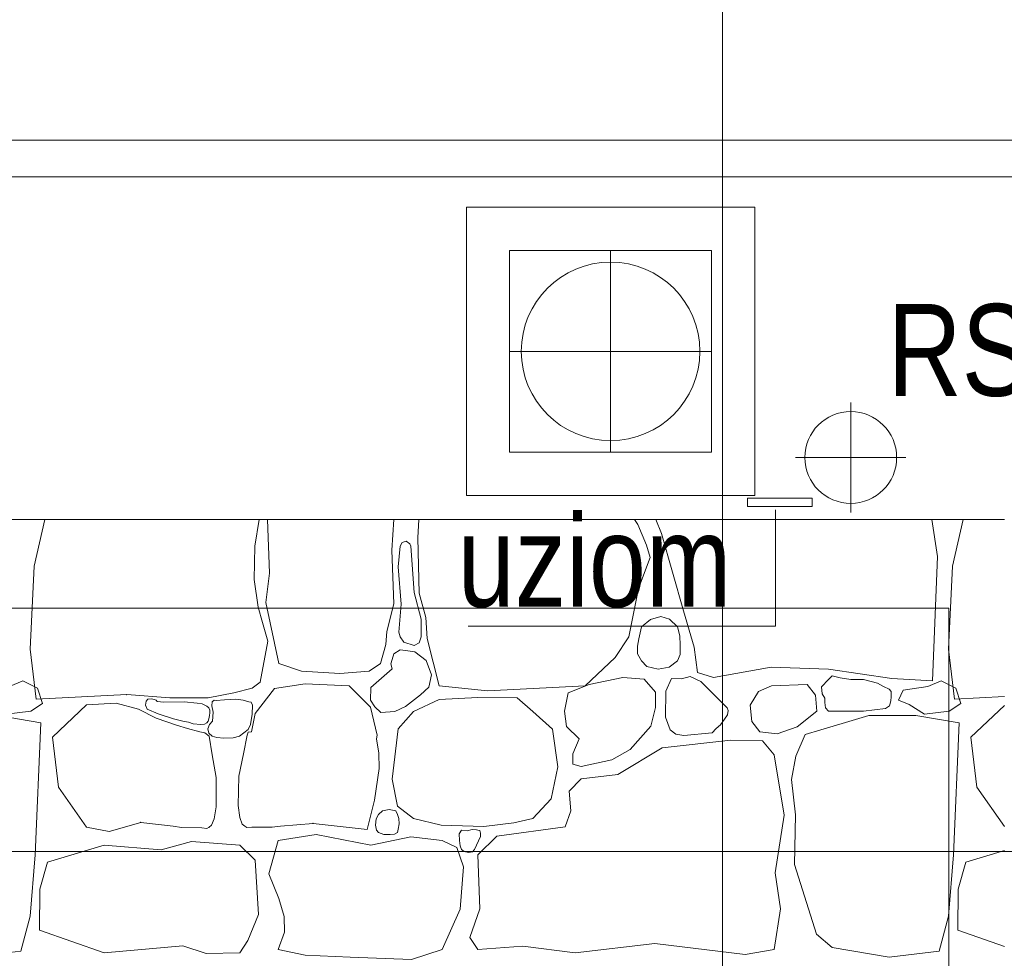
# Model space of a CAD drawing. Header units: millimetres. Extents: x -573548 to 674770, y -210017 to -47794.
# Tile 204 of 234: x 116429 to 118037, y -93595 to -92061. Entities that reach past the tile are written whole.
import ezdxf
from ezdxf.enums import TextEntityAlignment as Align

# ---------------------------------------------------------------- set-up
doc = ezdxf.new("R2010")
doc.units = ezdxf.units.MM
for name, color, linetype, lineweight in [('A.02 RZUT PIWNICY_is$0$_HATCH_Nr_pióra__18', 8, 'Continuous', 9), ('A.02 RZUT PIWNICY_is$0$OBRYS PARTERU#1_Nr_pióra__1', 8, 'Continuous', 9), ('A.02 RZUT PIWNICY_is$0$opaska_Nr_pióra__1', 8, 'Continuous', 9), ('A.02 RZUT PIWNICY_is$0$opisy inne_Nr_pióra__1', 8, 'Continuous', 9), ('A.02 RZUT PIWNICY_is$0$OSIE_Nr_pióra__1', 8, 'Continuous', 9), ('A.02 RZUT PIWNICY_is$0$RURY SPUSTOWE_Nr_pióra__3', 8, 'Continuous', 9), ('A.02 RZUT PIWNICY_is$0$Structural - Bearing_Nr_pióra__21', 8, 'Continuous', 9), ('A.02 RZUT PIWNICY_is$0$Structural - Grid', 8, 'Continuous', 9), ('A.02 RZUT PIWNICY_is$0$Structural - Grid_Nr_pióra__17', 8, 'Continuous', 9), ('A.02 RZUT PIWNICY_is$0$UZOIM#3_Nr_pióra__2', 8, 'Continuous', 9)]:
    doc.layers.add(name, color=color, linetype=linetype, lineweight=lineweight)
doc.styles.add('A.02 RZUT PIWNICY_is$0$STYL_AUTOMATYCZNY_1', font='arial.ttf')
doc.styles.add('A.02 RZUT PIWNICY_is$0$STYL_AUTOMATYCZNY_4', font='arial.ttf', dxfattribs={"width": 0.8})

# ---------------------------------------------------------------- blocks, each defined once
blk = doc.blocks.new('*X48622')
at = {"layer": 'A.02 RZUT PIWNICY_is$0$_HATCH_Nr_pióra__18'}
for p, q in [((117040.2, -92877.8), (117022.4, -92953.8)), ((117383, -92921.3), (117389.9, -92877.8)), ((117403.5, -92877.8), (117406.9, -92965.4)), ((117606.7, -92927.9), (117609.9, -92877.8)), ((117650.9, -92877.8), (117649.3, -92907.6)), ((118008.4, -92885.8), (118003.2, -92877.8)), ((118038.2, -92877.8), (118047.4, -92900.6)), ((118498, -92938.2), (118488.7, -92877.8)), ((118540.2, -92877.8), (118522.4, -92953.8)), ((118022.8, -92919.6), (118008.4, -92885.8)), ((117649.3, -92907.6), (117651.3, -92998)), ((118047.4, -92900.6), (118083.1, -93026.9)), ((117382.1, -92975.5), (117383, -92921.3)), ((117620.4, -92921.3), (117617.3, -92954.9)), ((117623.5, -92915.4), (117620.4, -92921.3)), ((117630.1, -92913.1), (117623.5, -92915.4)), ((117636.4, -92917.3), (117630.1, -92913.1)), ((117638.1, -92921.3), (117636.4, -92917.3)), ((117643.4, -92997), (117638.1, -92921.3)), ((118028.6, -92939.4), (118022.8, -92919.6)), ((117610, -93015.4), (117606.7, -92927.9)), ((118009.6, -92990.2), (118028.6, -92939.4)), ((118490.1, -93140.9), (118498, -92938.2)), ((117022.4, -92953.8), (117015.9, -93089.4)), ((117617.3, -92954.9), (117621.9, -93015.7)), ((118522.4, -92953.8), (118515.9, -93089.4)), ((117406.9, -92965.4), (117401.2, -93012.9)), ((117388.5, -93020.8), (117382.1, -92975.5)), ((117993.9, -93069.5), (118009.6, -92990.2)), ((117654.7, -93040.4), (117643.4, -92997)), ((117651.3, -92998), (117662.5, -93037.7)), ((117395.5, -93046.1), (117388.5, -93020.8)), ((117401.2, -93012.9), (117422.2, -93112.8)), ((117598.9, -93060.4), (117610, -93015.4)), ((117621.9, -93015.7), (117618.3, -93061.7)), ((117662.5, -93037.7), (117664.5, -93071.9)), ((118046.4, -93036.2), (118029.4, -93041.1)), ((118060.2, -93040.4), (118046.4, -93036.2)), ((118083.1, -93026.9), (118100.4, -93086.4)), ((117404.4, -93076.1), (117395.5, -93046.1)), ((117654.5, -93069.5), (117654.7, -93040.4)), ((118014.8, -93053), (118010.1, -93072.5)), ((118029.4, -93041.1), (118014.8, -93053)), ((118073.5, -93053), (118060.2, -93040.4)), ((118077.3, -93067.4), (118073.5, -93053)), ((117596.8, -93081.8), (117598.9, -93060.4)), ((117618.3, -93061.7), (117620.4, -93069.5)), ((117620.4, -93069.5), (117626.5, -93078)), ((117651.6, -93078.8), (117654.5, -93069.5)), ((117971.6, -93102.9), (117993.9, -93069.5)), ((118077.8, -93083), (118077.3, -93067.4)), ((117391.5, -93143.4), (117404.4, -93076.1)), ((117588.2, -93112.8), (117596.8, -93081.8)), ((117626.5, -93078), (117643.1, -93083.2)), ((117643.1, -93083.2), (117651.6, -93078.8)), ((117664.5, -93071.9), (117684.3, -93149.1)), ((118008.2, -93084.6), (118008, -93097.1)), ((118010.1, -93072.5), (118008.2, -93084.6)), ((118077.9, -93098), (118077.8, -93083)), ((118100.4, -93086.4), (118106.2, -93127.3)), ((117015.9, -93089.4), (117025.9, -93171.1)), ((117610.3, -93097.2), (117607.3, -93106.2)), ((117620.4, -93090.7), (117610.3, -93097.2)), ((117632.7, -93092.2), (117620.4, -93090.7)), ((117644.4, -93094), (117632.7, -93092.2)), ((117662.8, -93107.9), (117644.4, -93094)), ((117922.4, -93149.1), (117971.6, -93102.9)), ((118008, -93097.1), (118014.8, -93108.3)), ((118073.5, -93108.3), (118077.9, -93098)), ((118515.9, -93089.4), (118525.9, -93171.1)), ((117422.2, -93112.8), (117459.4, -93125.6)), ((117570, -93125.6), (117588.2, -93112.8)), ((117607.3, -93106.2), (117605, -93113.3)), ((117605, -93113.3), (117607.3, -93121.5)), ((117671.7, -93131.2), (117662.8, -93107.9)), ((118014.8, -93108.3), (118023.5, -93117.6)), ((118023.5, -93117.6), (118042.1, -93122.2)), ((118042.1, -93122.2), (118059.8, -93118.8)), ((118059.8, -93118.8), (118073.5, -93108.3)), ((118132.2, -93135.9), (118226.3, -93118.6)), ((118226.3, -93118.6), (118320, -93121.9)), ((117459.4, -93125.6), (117522.1, -93129.3)), ((117522.1, -93129.3), (117570, -93125.6)), ((117607.3, -93121.5), (117572.7, -93152.2)), ((117667, -93151.3), (117671.7, -93131.2)), ((117984, -93135.5), (117929.1, -93147.1)), ((118019.1, -93138.4), (117984, -93135.5)), ((118094.3, -93134), (118079.9, -93137.7)), ((118111.6, -93142.5), (118094.3, -93134)), ((118106.2, -93127.3), (118132.2, -93135.9)), ((118320, -93121.9), (118423.7, -93137.6)), ((118326, -93133.2), (118320, -93138.8)), ((118339, -93136.2), (118326, -93133.2)), ((116982.4, -93150.3), (117004.1, -93141.3)), ((117004.1, -93141.3), (117028.2, -93153.3)), ((117378.8, -93153.4), (117391.5, -93143.4)), ((117415.2, -93153.7), (117465.1, -93145.8)), ((117465.1, -93145.8), (117537, -93149.1)), ((117537, -93149.1), (117571.9, -93184.2)), ((117653.7, -93164.3), (117667, -93151.3)), ((117684.3, -93149.1), (117763.2, -93157.4)), ((117763.2, -93157.4), (117922.4, -93149.1)), ((117929.1, -93147.1), (117894.9, -93160.7)), ((118037.7, -93159.9), (118019.1, -93138.4)), ((118063.7, -93137.1), (118054.4, -93157.8)), ((118079.9, -93137.7), (118063.7, -93137.1)), ((118154.5, -93185.5), (118111.6, -93142.5)), ((118227.2, -93149.5), (118205.7, -93158.6)), ((118285, -93147.1), (118227.2, -93149.5)), ((118298.6, -93164.8), (118285, -93147.1)), ((118320, -93138.8), (118308.5, -93150.7)), ((118308.5, -93150.7), (118309.5, -93162.6)), ((118356.8, -93139.2), (118339, -93136.2)), ((118377, -93138.8), (118356.8, -93139.2)), ((118399.9, -93144.9), (118377, -93138.8)), ((118409.7, -93150.3), (118399.9, -93144.9)), ((118419, -93154.9), (118409.7, -93150.3)), ((118423.7, -93137.6), (118490.1, -93140.9)), ((118442.1, -93156.3), (118482.4, -93150.3)), ((118482.4, -93150.3), (118504.1, -93141.3)), ((118504.1, -93141.3), (118528.2, -93153.3)), ((117025.9, -93171.1), (117173.7, -93163.7)), ((117028.2, -93153.3), (117036, -93178)), ((117173.7, -93163.7), (117244, -93168.9)), ((117306.8, -93168.9), (117348.5, -93160.6)), ((117348.5, -93160.6), (117378.8, -93153.4)), ((117383.7, -93194.8), (117415.2, -93153.7)), ((117572.7, -93152.2), (117571.7, -93172.6)), ((117629.3, -93183.1), (117653.7, -93164.3)), ((117894.9, -93160.7), (117888.6, -93190.6)), ((118037.3, -93184.6), (118037.7, -93159.9)), ((118054.4, -93157.8), (118053.8, -93200.3)), ((118205.7, -93158.6), (118191.9, -93181)), ((118300.9, -93190.8), (118298.6, -93164.8)), ((118309.5, -93162.6), (118314.3, -93169.6)), ((118422.5, -93158.7), (118419, -93154.9)), ((118421.7, -93173.9), (118422.6, -93167.3)), ((118422.6, -93167.3), (118422.5, -93158.7)), ((118434.3, -93172.6), (118442.1, -93156.3)), ((118525.9, -93171.1), (118607.3, -93167)), ((118528.2, -93153.3), (118536, -93178)), ((117036, -93178), (117017.3, -93190.6)), ((117108.2, -93180.3), (117052.7, -93233.1)), ((117156.8, -93177.6), (117108.2, -93180.3)), ((117193.1, -93187.4), (117156.8, -93177.6)), ((117205.4, -93174.5), (117204.3, -93181.1)), ((117204.3, -93181.1), (117207.1, -93187.4)), ((117208.3, -93171.2), (117205.4, -93174.5)), ((117214.3, -93170.6), (117208.3, -93171.2)), ((117218.6, -93171.5), (117214.3, -93170.6)), ((117221.9, -93173), (117218.6, -93171.5)), ((117223.6, -93174.9), (117221.9, -93173)), ((117234.4, -93175.8), (117223.6, -93174.9)), ((117267.6, -93175.7), (117234.4, -93175.8)), ((117244, -93168.9), (117306.8, -93168.9)), ((117288.8, -93177.7), (117267.6, -93175.7)), ((117297.2, -93179), (117288.8, -93177.7)), ((117304.9, -93182.7), (117297.2, -93179)), ((117307.9, -93185.4), (117304.9, -93182.7)), ((117313.3, -93175.7), (117312.9, -93182)), ((117312.9, -93182), (117314.8, -93192.1)), ((117316.4, -93172.7), (117313.3, -93175.7)), ((117320.1, -93173.1), (117316.4, -93172.7)), ((117333.4, -93172.2), (117320.1, -93173.1)), ((117352, -93171.3), (117333.4, -93172.2)), ((117364.2, -93172.5), (117352, -93171.3)), ((117373.3, -93175.7), (117364.2, -93172.5)), ((117377.3, -93176.2), (117373.3, -93175.7)), ((117379.3, -93180.7), (117377.3, -93176.2)), ((117378.7, -93195.7), (117379.3, -93180.7)), ((117571.7, -93172.6), (117578.8, -93183.6)), ((117578.8, -93183.6), (117588.8, -93193)), ((117611.7, -93191.2), (117629.3, -93183.1)), ((117684.3, -93171.8), (117642.2, -93191.2)), ((117747.1, -93168.5), (117684.3, -93171.8)), ((117811.5, -93168.9), (117747.1, -93168.5)), ((117837.1, -93191.2), (117811.5, -93168.9)), ((118191.9, -93181), (118194.6, -93207.7)), ((118314.3, -93169.6), (118314.1, -93176.8)), ((118314.1, -93176.8), (118315, -93185.3)), ((118413.3, -93186.4), (118419.8, -93182)), ((118419.8, -93182), (118421.7, -93173.9)), ((118451.7, -93179.8), (118434.3, -93172.6)), ((118477, -93195.4), (118451.7, -93179.8)), ((118536, -93178), (118517.3, -93190.6)), ((118607.3, -93181.2), (118552.7, -93233.1)), ((117033.4, -93209.6), (116962.5, -93197.8)), ((117017.3, -93190.6), (116977, -93195.4)), ((117221.7, -93202.1), (117193.1, -93187.4)), ((117207.1, -93187.4), (117225.1, -93194.9)), ((117225.1, -93194.9), (117250.1, -93203)), ((117307.8, -93203.4), (117308.9, -93197.7)), ((117309.8, -93189.1), (117307.9, -93185.4)), ((117308.9, -93197.7), (117309.3, -93193.4)), ((117309.3, -93193.4), (117309.8, -93189.1)), ((117314.8, -93192.1), (117313.8, -93207)), ((117376, -93212.3), (117378.7, -93195.7)), ((117377.4, -93224.6), (117383.7, -93194.8)), ((117571.9, -93184.2), (117582.6, -93229.8)), ((117588.8, -93193), (117611.7, -93191.2)), ((117642.2, -93191.2), (117617.1, -93219.7)), ((117869.3, -93220.1), (117837.1, -93191.2)), ((117888.6, -93190.6), (117892, -93215.6)), ((118030.1, -93215.3), (118037.3, -93184.6)), ((118150.3, -93203.8), (118155.1, -93196.9)), ((118156.1, -93189.8), (118154.5, -93185.5)), ((118155.1, -93196.9), (118156.1, -93189.8)), ((118268.9, -93216.4), (118300.9, -93190.8)), ((118315, -93185.3), (118320, -93190.8)), ((118320, -93190.8), (118377, -93190.8)), ((118385.7, -93197.8), (118347.7, -93209.4)), ((118377, -93190.8), (118413.3, -93186.4)), ((118424.1, -93197.8), (118385.7, -93197.8)), ((118462.5, -93197.8), (118424.1, -93197.8)), ((118533.4, -93209.6), (118462.5, -93197.8)), ((118517.3, -93190.6), (118477, -93195.4)), ((117024, -93425.6), (117033.4, -93209.6)), ((117255, -93213.5), (117221.7, -93202.1)), ((117250.1, -93203), (117265.2, -93207.1)), ((117273.3, -93219.1), (117255, -93213.5)), ((117265.2, -93207.1), (117274.7, -93208.7)), ((117274.7, -93208.7), (117282.4, -93211.2)), ((117282.4, -93211.2), (117294.9, -93212.3)), ((117294.9, -93212.3), (117300.6, -93211.9)), ((117300.6, -93211.9), (117304.9, -93209.8)), ((117304.9, -93209.8), (117307, -93207.1)), ((117309, -93212.7), (117306.3, -93219.4)), ((117307, -93207.1), (117307.8, -93203.4)), ((117313.8, -93207), (117309, -93212.7)), ((117372, -93220.5), (117376, -93212.3)), ((117892, -93215.6), (117912.6, -93235.8)), ((117996, -93253.2), (118030.1, -93215.3)), ((118053.8, -93200.3), (118061.3, -93221.2)), ((118136.4, -93219.3), (118143.4, -93213.1)), ((118143.4, -93213.1), (118150.3, -93203.8)), ((118194.6, -93207.7), (118207.8, -93224.7)), ((118347.7, -93209.4), (118307.7, -93221)), ((118524, -93425.6), (118533.4, -93209.6)), ((117293.1, -93224.4), (117273.3, -93219.1)), ((117301.6, -93226), (117293.1, -93224.4)), ((117308.2, -93231.4), (117301.6, -93226)), ((117306.3, -93219.4), (117307.7, -93226.5)), ((117307.7, -93226.5), (117313.3, -93231.4)), ((117313.3, -93262.1), (117308.2, -93231.4)), ((117313.3, -93231.4), (117320.7, -93233.6)), ((117347.8, -93234.5), (117358, -93231.4)), ((117358, -93231.4), (117372, -93220.5)), ((117364.6, -93260.4), (117370.6, -93229.8)), ((117370.6, -93229.8), (117372.4, -93225.1)), ((117372.4, -93225.1), (117377.4, -93224.6)), ((117582.6, -93229.8), (117581.8, -93236.1)), ((117617.1, -93219.7), (117607.1, -93301.9)), ((117877.9, -93281.6), (117869.3, -93220.1)), ((118061.3, -93221.2), (118070.9, -93228.1)), ((118070.9, -93228.1), (118083.9, -93230.5)), ((118083.9, -93230.5), (118130.2, -93226)), ((118130.2, -93226), (118136.5, -93219)), ((118207.8, -93224.7), (118236.2, -93227.6)), ((118236.2, -93227.6), (118268.9, -93216.4)), ((118282, -93228.7), (118266.9, -93264.5)), ((118307.7, -93221), (118282, -93228.7)), ((117052.7, -93233.1), (117062.5, -93314.9)), ((117320.7, -93233.6), (117332.4, -93234.8)), ((117332.4, -93234.8), (117347.8, -93234.5)), ((117581.8, -93236.1), (117585.8, -93259.6)), ((117912.6, -93235.8), (117902.3, -93260.2)), ((118160.7, -93238.3), (118048.4, -93250.7)), ((118212.3, -93239.1), (118160.7, -93238.3)), ((118231.3, -93262.1), (118212.3, -93239.1)), ((118552.7, -93233.1), (118562.5, -93314.9)), ((117320, -93298.9), (117313.3, -93262.1)), ((117357, -93297), (117364.6, -93260.4)), ((117585.8, -93259.6), (117586.1, -93284.3)), ((117902.3, -93260.2), (117902.7, -93277.5)), ((117966.3, -93270.1), (117996, -93253.2)), ((118048.4, -93250.7), (117976.2, -93294.4)), ((118247.4, -93360.5), (118231.3, -93262.1)), ((117902.7, -93277.5), (117915.9, -93281.2)), ((117915.9, -93281.2), (117966.3, -93270.1)), ((118266.9, -93264.5), (118259.4, -93302.2)), ((117586.1, -93284.3), (117578.5, -93335.9)), ((117866.8, -93334.1), (117877.9, -93281.6)), ((117976.2, -93294.4), (117915.9, -93301.5)), ((117320, -93347), (117320, -93298.9)), ((117355.7, -93345.1), (117357, -93297)), ((117607.1, -93301.9), (117615.8, -93346)), ((117915.9, -93301.5), (117896.5, -93321.3)), ((118259.4, -93302.2), (118265.9, -93360.2)), ((117062.5, -93314.9), (117108.2, -93380.3)), ((117896.5, -93321.3), (117899.4, -93353.5)), ((118562.5, -93314.9), (118607.3, -93379)), ((117578.5, -93335.9), (117566.5, -93384.1)), ((117837.1, -93366.3), (117866.8, -93334.1)), ((117316.5, -93366.5), (117320, -93347)), ((117358.6, -93364.6), (117355.7, -93345.1)), ((117584.9, -93359.7), (117581, -93366.5)), ((117591.4, -93353.7), (117584.9, -93359.7)), ((117602.5, -93351.2), (117591.4, -93353.7)), ((117613.6, -93353.8), (117602.5, -93351.2)), ((117615.8, -93359.7), (117613.6, -93353.8)), ((117615.8, -93346), (117642.2, -93366.3)), ((117618.4, -93366), (117615.8, -93359.7)), ((117899.4, -93353.5), (117889.9, -93379.5)), ((118232.9, -93454.6), (118247.4, -93360.5)), ((118265.9, -93360.2), (118264.3, -93441)), ((117145.2, -93387.3), (117196.7, -93372.6)), ((117196.7, -93372.6), (117249.9, -93378.5)), ((117312.4, -93377), (117316.5, -93366.5)), ((117362.4, -93375.2), (117358.6, -93364.6)), ((117366.5, -93378.6), (117362.4, -93375.2)), ((117478.2, -93374), (117424.8, -93378.5)), ((117566.5, -93384.1), (117478.2, -93374)), ((117581, -93366.5), (117580.2, -93377.1)), ((117617.4, -93383.4), (117618.7, -93374.9)), ((117618.7, -93374.9), (117618.4, -93366)), ((117642.2, -93366.3), (117687.2, -93377)), ((117757, -93379.1), (117806.1, -93373.3)), ((117806.1, -93373.3), (117837.1, -93366.3)), ((117108.2, -93380.3), (117145.2, -93387.3)), ((117249.9, -93378.5), (117263.2, -93380.9)), ((117263.2, -93380.9), (117296.3, -93381.5)), ((117296.3, -93381.5), (117304.9, -93382.5)), ((117304.9, -93382.5), (117308.2, -93380.3)), ((117308.2, -93380.3), (117312.4, -93377)), ((117369.8, -93380.9), (117366.5, -93378.6)), ((117378.4, -93380.2), (117369.8, -93380.9)), ((117411.5, -93380.5), (117378.4, -93380.2)), ((117424.8, -93378.5), (117411.5, -93380.5)), ((117421, -93402.2), (117483.3, -93392.3)), ((117483.3, -93392.3), (117572.5, -93409.6)), ((117580.2, -93377.1), (117581.7, -93385.3)), ((117581.7, -93385.3), (117584.9, -93389)), ((117584.9, -93389), (117593.7, -93392)), ((117593.7, -93392), (117604.2, -93392.1)), ((117604.2, -93392.1), (117611, -93391.5)), ((117611, -93391.5), (117615.8, -93389)), ((117615.8, -93389), (117617.4, -93383.4)), ((117687.2, -93377), (117757, -93379.1)), ((117720.8, -93385.3), (117716.9, -93391)), ((117716.9, -93391), (117717.4, -93402.1)), ((117729.7, -93386), (117720.8, -93385.3)), ((117738.1, -93384.2), (117729.7, -93386)), ((117745, -93384.4), (117738.1, -93384.2)), ((117747.1, -93385.3), (117745, -93384.4)), ((117750.5, -93385.8), (117747.1, -93385.3)), ((117751.5, -93389.8), (117750.5, -93385.8)), ((117751.7, -93395.5), (117751.5, -93389.8)), ((117889.9, -93379.5), (117778.5, -93394.7)), ((117279.4, -93403.8), (117230.3, -93417.5)), ((117358.7, -93409.6), (117279.4, -93403.8)), ((117405.7, -93456.7), (117421, -93402.2)), ((117572.5, -93409.6), (117638.1, -93396)), ((117638.1, -93396), (117688.9, -93402.2)), ((117688.9, -93402.2), (117713.2, -93413.3)), ((117717.4, -93402.1), (117718.2, -93410.9)), ((117742, -93417), (117751.7, -93395.5)), ((117778.5, -93394.7), (117747.1, -93425.3)), ((117136.9, -93409.6), (117044.4, -93437.3)), ((117230.3, -93417.5), (117136.9, -93409.6)), ((117383.4, -93434.4), (117358.7, -93409.6)), ((117713.2, -93413.3), (117724, -93445.1)), ((117718.2, -93410.9), (117720.8, -93417)), ((117720.8, -93417), (117725.2, -93420.2)), ((117725.2, -93420.2), (117732.1, -93421.6)), ((117732.1, -93421.6), (117738.3, -93420.7)), ((117738.3, -93420.7), (117742, -93417)), ((118607.3, -93418.5), (118544.4, -93437.3)), ((117016.2, -93525.9), (117024, -93425.6)), ((117044.4, -93437.3), (117031.9, -93481.4)), ((117388.8, -93523.1), (117383.4, -93434.4)), ((117747.1, -93425.3), (117750.8, -93513.6)), ((118264.3, -93441), (118300.2, -93555.3)), ((118516.2, -93525.9), (118524, -93425.6)), ((118544.4, -93437.3), (118531.9, -93481.4)), ((117422.2, -93496.7), (117405.7, -93456.7)), ((117724, -93445.1), (117718.6, -93514.5)), ((118241.6, -93513.6), (118232.9, -93454.6)), ((117031.9, -93481.4), (117031.1, -93548.6)), ((118531.9, -93481.4), (118531.1, -93548.6)), ((117430.9, -93526), (117422.2, -93496.7)), ((117718.6, -93514.5), (117688.9, -93580.1)), ((117750.8, -93513.6), (117734.3, -93560.7)), ((118231.3, -93580.1), (118241.6, -93513.6)), ((117000.6, -93582.7), (117016.2, -93525.9)), ((117371.8, -93565.6), (117388.8, -93523.1)), ((117431.3, -93551.6), (117430.9, -93526)), ((118500.6, -93582.7), (118516.2, -93525.9)), ((117031.1, -93548.6), (117136.9, -93585.5)), ((117421, -93580.1), (117431.3, -93551.6)), ((118531.1, -93548.6), (118607.3, -93575.1)), ((117358.7, -93585.5), (117371.8, -93565.6)), ((117734.3, -93560.7), (117747.1, -93580.1)), ((118300.2, -93555.3), (118325.8, -93576.8)), ((116919.1, -93592.5), (117000.6, -93582.7)), ((117136.9, -93585.5), (117265.3, -93574.3)), ((117265.3, -93574.3), (117303.7, -93586.7)), ((117303.7, -93586.7), (117358.7, -93585.5)), ((117465.1, -93589.6), (117421, -93580.1)), ((117688.9, -93580.1), (117638.9, -93596.6)), ((117747.1, -93580.1), (117821, -93574.7)), ((117821, -93574.7), (117906, -93585.5)), ((117906, -93585.5), (118036.5, -93570.6)), ((118036.5, -93570.6), (118184.2, -93588.3)), ((118184.2, -93588.3), (118231.3, -93580.1)), ((118325.8, -93576.8), (118419.1, -93592.5)), ((118419.1, -93592.5), (118500.6, -93582.7)), ((117539, -93592.5), (117465.1, -93589.6)), ((117638.9, -93596.6), (117539, -93592.5))]:
    blk.add_line(p, q, dxfattribs=at)
for p in [(117173.7, -93163.7), (117196.7, -93372.6), (117478.2, -93374), (117308.2, -93380.3), (117308.2, -93380.3), (117366.5, -93378.6), (117366.5, -93378.6)]:
    blk.add_point(p, dxfattribs=at)
blk = doc.blocks.new('A.02 RZUT PIWNICY_is$0$Wypełnienie_14_1')
at = {"layer": 'A.02 RZUT PIWNICY_is$0$_HATCH_Nr_pióra__18'}
blk.add_blockref('*X48622', (0, 0), dxfattribs=at)
blk = doc.blocks.new('A.02 RZUT PIWNICY_is$0$Standardowy znacznik osi_2')
at = {"layer": 'A.02 RZUT PIWNICY_is$0$Structural - Grid_Nr_pióra__17'}
blk.add_line((1000, 0), (17853.1, 0), dxfattribs=at)
at = {"layer": 'A.02 RZUT PIWNICY_is$0$Structural - Grid_Nr_pióra__17', "style": 'A.02 RZUT PIWNICY_is$0$STYL_AUTOMATYCZNY_1'}
for tag, p in [('AC_MarkerText_1_0', (5, -80)), ('AC_MarkerText_1_1', (19358.1, -80))]:
    blk.add_attdef(tag, text='', height=350, rotation=270, dxfattribs=at).set_placement(p, align=Align.TOP_CENTER)
blk = doc.blocks.new('A.02 RZUT PIWNICY_is$0$Standardowy znacznik osi_3')
at = {"layer": 'A.02 RZUT PIWNICY_is$0$Structural - Grid_Nr_pióra__17'}
blk.add_line((2962.2, 0), (40906.6, 0), dxfattribs=at)
at = {"layer": 'A.02 RZUT PIWNICY_is$0$Structural - Grid_Nr_pióra__17', "style": 'A.02 RZUT PIWNICY_is$0$STYL_AUTOMATYCZNY_1'}
for tag, p in [('AC_MarkerText_1_0', (-250, -335)), ('AC_MarkerText_1_1', (44118.7, -335))]:
    blk.add_attdef(tag, text='', height=350, rotation=180, dxfattribs=at).set_placement(p, align=Align.TOP_CENTER)
blk = doc.blocks.new('A.02 RZUT PIWNICY_is')
at = {"layer": 'A.02 RZUT PIWNICY_is$0$OBRYS PARTERU#1_Nr_pióra__1'}
blk.add_lwpolyline([(87547.3, -93022.2), (87547.3, -93622.2), (80856, -93622.2), (80856, -97482.2), (80306.7, -97482.2), (80306.7, -101132.2), (82397.3, -101132.2), (82397.3, -105082.2), (87537.3, -105082.2), (87537.3, -105471.8), (106939.7, -105472.5), (118516.4, -105372.5), (118516.4, -93022.2)], close=True, dxfattribs=at)
at = {"layer": 'A.02 RZUT PIWNICY_is$0$opaska_Nr_pióra__1'}
for points in [[(119183.2, -98297.5), (119183.2, -92257.8), (112321.2, -92257.8)], [(119123.2, -98297.5), (119123.2, -92317.8), (112325.6, -92317.8)]]:
    blk.add_lwpolyline(points, dxfattribs=at)
for points in [[(118199.6, -92367.3), (117728.5, -92367.3), (117728.5, -92838.3), (118199.6, -92838.3)], [(118129.1, -92437.8), (117799.1, -92437.8), (117799.1, -92767.8), (118129.1, -92767.8)]]:
    blk.add_lwpolyline(points, close=True, dxfattribs=at)
blk.add_circle((117964.1, -92602.8), 145.8, dxfattribs=at)
at = {"layer": 'A.02 RZUT PIWNICY_is$0$OSIE_Nr_pióra__1'}
for p, q in [((117964.1, -92437.8), (117964.1, -92767.8)), ((118129.1, -92602.8), (117799.1, -92602.8)), ((118356.4, -92866.2), (118356.4, -92686.2)), ((118266.4, -92776.2), (118446.4, -92776.2))]:
    blk.add_line(p, q, dxfattribs=at)
at = {"layer": 'A.02 RZUT PIWNICY_is$0$RURY SPUSTOWE_Nr_pióra__3'}
blk.add_circle((118356.4, -92776.2), 75, dxfattribs=at)
at = {"layer": 'A.02 RZUT PIWNICY_is$0$Structural - Bearing_Nr_pióra__21'}
blk.add_line((118607.3, -92877.8), (112597.3, -92877.8), dxfattribs=at)
at = {"layer": 'A.02 RZUT PIWNICY_is$0$UZOIM#3_Nr_pióra__2'}
blk.add_lwpolyline([(118187.8, -92842.8), (118293.2, -92842.8), (118293.2, -92856.5), (118187.8, -92856.5)], close=True, dxfattribs=at)
blk.add_lwpolyline([(117731.3, -93051.8), (118233.5, -93051.8), (118233.5, -92861.6)], dxfattribs=at)
at = {"layer": 'A.02 RZUT PIWNICY_is$0$_HATCH_Nr_pióra__18'}
blk.add_blockref('A.02 RZUT PIWNICY_is$0$Wypełnienie_14_1', (0, 0), dxfattribs=at)
at = {"layer": 'A.02 RZUT PIWNICY_is$0$Structural - Grid', "zscale": 1000}
for name, p, rotation in [('A.02 RZUT PIWNICY_is$0$Standardowy znacznik osi_2', (118146.9, -108395.1), 90), ('A.02 RZUT PIWNICY_is$0$Standardowy znacznik osi_3', (121686.6, -93420.2), 180)]:
    blk.add_blockref(name, p, dxfattribs=dict(at, rotation=rotation))
at = {"layer": 'A.02 RZUT PIWNICY_is$0$opisy inne_Nr_pióra__1', "insert": (118533, -92601.6), "char_height": 150, "attachment_point": 5, "style": 'A.02 RZUT PIWNICY_is$0$STYL_AUTOMATYCZNY_4'}
blk.add_mtext('\\A1;{\\pqc;\\fArial|b0|i0|c238|p0;\\W0.800000;RS}', dxfattribs=at)
at = {"layer": 'A.02 RZUT PIWNICY_is$0$UZOIM#3_Nr_pióra__2', "insert": (117937.9, -92946.2), "char_height": 150, "attachment_point": 5, "style": 'A.02 RZUT PIWNICY_is$0$STYL_AUTOMATYCZNY_4'}
blk.add_mtext('\\A1;{\\pqc;\\fArial|b0|i0|c238|p0;\\W0.800000;uziom}', dxfattribs=at)

msp = doc.modelspace()

# ---------------------------------------------------------------- block references
at = {"ltscale": 10}
msp.add_blockref('A.02 RZUT PIWNICY_is', (-570.2, 0), dxfattribs=at)

doc.saveas('drawing.dxf')
